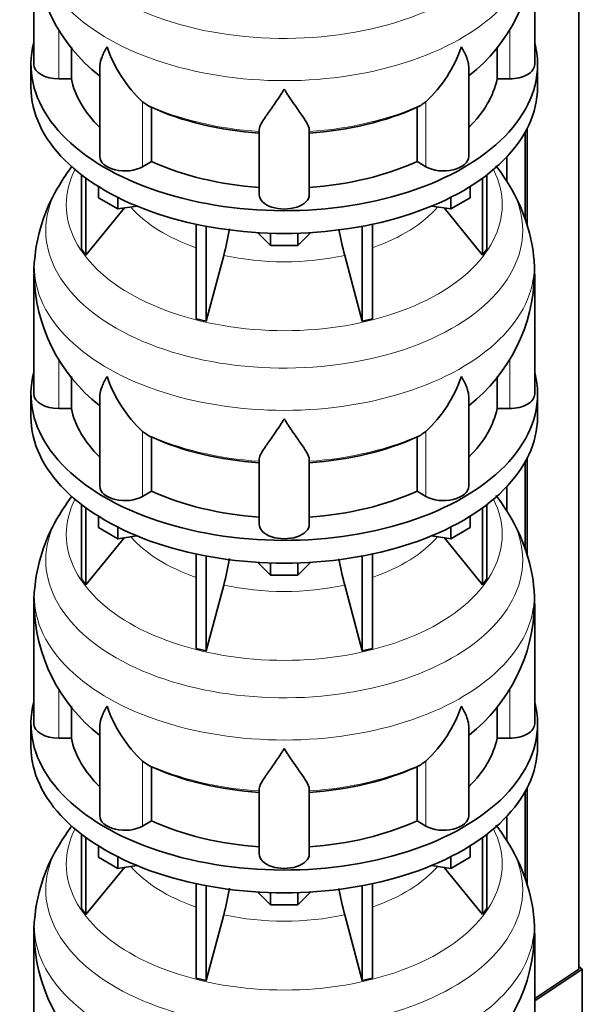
# Model space of a CAD drawing. Header units: millimetres. Extents: x 148 to 904, y -3991 to 2524.
# Tile 6 of 30: x 690 to 892, y -3713 to -3359. Entities that reach past the tile are written whole.
import ezdxf

# ---------------------------------------------------------------- set-up
doc = ezdxf.new("R2010")
doc.units = ezdxf.units.MM
for name, color, linetype in [('MID_134-19', 7, 'Continuous'), ('VSI134_DIFFUSORE', 7, 'Continuous'), ('VSI134_TERMINALE', 7, 'Continuous')]:
    doc.layers.add(name, color=color, linetype=linetype)

# ---------------------------------------------------------------- blocks, each defined once
blk = doc.blocks.new('SE4')
at = {"layer": 'MID_134-19', "color": 7, "linetype": 'Continuous', "lineweight": 35}
for p, q in [((891.05, -3700.02), (891.05, -1437.98)), ((871.79, -3399.51), (871.79, -3430.96)), ((872.54, -3398.1), (872.54, -3433.3)), ((865.27, -3408.29), (865.27, -3417.28)), ((871.79, -3517.9), (871.79, -3549.35)), ((872.54, -3516.49), (872.54, -3551.7)), ((865.27, -3526.68), (865.27, -3535.67)), ((871.79, -3636.29), (871.79, -3667.74)), ((872.54, -3634.88), (872.54, -3670.09)), ((865.27, -3645.07), (865.27, -3654.06))]:
    blk.add_line(p, q, dxfattribs=at)
at = {"layer": 'VSI134_DIFFUSORE', "color": 7, "linetype": 'Continuous', "lineweight": 35}
for p, q in [((695.24, -3332.06), (695.24, -3375.12)), ((875.24, -3375.12), (875.24, -3332.06)), ((708.77, -3380.31), (708.77, -3368.86)), ((861.71, -3368.88), (861.71, -3380.31)), ((694.24, -3375.12), (694.24, -3383.28)), ((718.96, -3376.02), (718.96, -3408.19)), ((851.51, -3408.19), (851.51, -3375.9)), ((876.24, -3383.28), (876.24, -3375.12)), ((704.24, -3380.31), (708.77, -3380.31)), ((861.71, -3380.31), (866.24, -3380.31)), ((735.75, -3389.57), (734.33, -3388.51)), ((737.53, -3410.01), (737.53, -3390.54)), ((832.95, -3390.54), (832.95, -3410.01)), ((836.15, -3388.51), (834.73, -3389.57)), ((776.24, -3421.88), (776.24, -3398.54)), ((794.24, -3421.88), (794.24, -3398.54)), ((734.33, -3411.86), (737.53, -3410.01)), ((832.95, -3410.01), (836.15, -3411.86)), ((712.41, -3414.79), (712.41, -3441.46)), ((858.07, -3414.79), (858.07, -3441.46)), ((713.94, -3415.93), (713.94, -3443.6)), ((718.48, -3423.04), (718.48, -3418.99)), ((851.99, -3423.04), (851.99, -3418.99)), ((856.53, -3415.93), (856.53, -3443.6)), ((725.42, -3427.05), (718.48, -3423.04)), ((725.42, -3427.05), (725.42, -3422.88)), ((732.25, -3426), (725.42, -3427.05)), ((845.05, -3427.05), (838.23, -3426)), ((845.05, -3427.05), (845.05, -3422.88)), ((851.99, -3423.04), (845.05, -3427.05)), ((713.94, -3443.6), (727.8, -3426.68)), ((842.67, -3426.68), (856.53, -3443.6)), ((753.54, -3432.53), (753.54, -3466.46)), ((757.24, -3433.27), (757.24, -3467.34)), ((813.24, -3433.27), (813.24, -3467.34)), ((816.93, -3432.53), (816.93, -3466.46)), ((780.33, -3440.18), (775.68, -3435.53)), ((780.33, -3440.18), (780.33, -3435.75)), ((794.8, -3435.53), (790.15, -3440.18)), ((790.15, -3440.18), (790.15, -3435.75)), ((790.15, -3440.18), (780.33, -3440.18)), ((712.41, -3441.46), (713.94, -3443.6)), ((757.24, -3467.34), (763.51, -3443.72)), ((806.96, -3443.72), (813.24, -3467.34)), ((856.53, -3443.6), (858.07, -3441.46)), ((695.24, -3450.45), (695.24, -3493.51)), ((875.24, -3493.51), (875.24, -3450.45)), ((753.54, -3466.46), (757.24, -3467.34)), ((813.24, -3467.34), (816.93, -3466.46)), ((708.77, -3498.71), (708.77, -3487.25)), ((861.71, -3487.27), (861.71, -3498.71)), ((694.24, -3493.51), (694.24, -3501.68)), ((718.96, -3494.41), (718.96, -3526.58)), ((851.51, -3526.58), (851.51, -3494.29)), ((876.24, -3501.68), (876.24, -3493.51)), ((704.24, -3498.71), (708.77, -3498.71)), ((861.71, -3498.71), (866.24, -3498.71)), ((735.75, -3507.96), (734.33, -3506.91)), ((836.15, -3506.91), (834.73, -3507.96)), ((737.53, -3528.4), (737.53, -3508.93)), ((832.95, -3508.93), (832.95, -3528.4)), ((776.24, -3540.28), (776.24, -3516.93)), ((794.24, -3540.28), (794.24, -3516.93)), ((734.33, -3530.25), (737.53, -3528.4)), ((832.95, -3528.4), (836.15, -3530.25)), ((712.41, -3533.18), (712.41, -3559.86)), ((713.94, -3534.32), (713.94, -3561.99)), ((856.53, -3534.32), (856.53, -3561.99)), ((858.07, -3533.18), (858.07, -3559.86)), ((718.48, -3541.44), (718.48, -3537.38)), ((851.99, -3541.44), (851.99, -3537.38)), ((725.42, -3545.44), (718.48, -3541.44)), ((725.42, -3545.44), (725.42, -3541.27)), ((845.05, -3545.44), (845.05, -3541.27)), ((851.99, -3541.44), (845.05, -3545.44)), ((713.94, -3561.99), (727.8, -3545.07)), ((732.25, -3544.39), (725.42, -3545.44)), ((845.05, -3545.44), (838.23, -3544.39)), ((842.67, -3545.07), (856.53, -3561.99)), ((753.54, -3550.92), (753.54, -3584.85)), ((757.24, -3551.67), (757.24, -3585.74)), ((813.24, -3551.67), (813.24, -3585.74)), ((816.93, -3550.92), (816.93, -3584.85)), ((780.33, -3558.57), (775.68, -3553.92)), ((780.33, -3558.57), (780.33, -3554.14)), ((794.8, -3553.92), (790.15, -3558.57)), ((790.15, -3558.57), (790.15, -3554.14)), ((712.41, -3559.86), (713.94, -3561.99)), ((790.15, -3558.57), (780.33, -3558.57)), ((856.53, -3561.99), (858.07, -3559.86)), ((757.24, -3585.74), (763.51, -3562.12)), ((806.96, -3562.12), (813.24, -3585.74)), ((695.24, -3568.85), (695.24, -3611.9)), ((875.24, -3611.9), (875.24, -3568.85)), ((753.54, -3584.85), (757.24, -3585.74)), ((813.24, -3585.74), (816.93, -3584.85)), ((708.77, -3617.1), (708.77, -3605.64)), ((861.71, -3605.67), (861.71, -3617.1)), ((694.24, -3611.9), (694.24, -3620.07)), ((718.96, -3612.81), (718.96, -3644.97)), ((851.51, -3644.97), (851.51, -3612.68)), ((876.24, -3620.07), (876.24, -3611.9)), ((704.24, -3617.1), (708.77, -3617.1)), ((861.71, -3617.1), (866.24, -3617.1)), ((735.75, -3626.35), (734.33, -3625.3)), ((737.53, -3646.8), (737.53, -3627.32)), ((832.95, -3627.32), (832.95, -3646.8)), ((836.15, -3625.3), (834.73, -3626.35)), ((776.24, -3658.67), (776.24, -3635.32)), ((794.24, -3658.67), (794.24, -3635.32)), ((734.33, -3648.64), (737.53, -3646.8)), ((832.95, -3646.8), (836.15, -3648.64)), ((712.41, -3651.57), (712.41, -3678.25)), ((858.07, -3651.57), (858.07, -3678.25)), ((713.94, -3652.72), (713.94, -3680.38)), ((718.48, -3659.83), (718.48, -3655.77)), ((851.99, -3659.83), (851.99, -3655.77)), ((856.53, -3652.72), (856.53, -3680.38)), ((725.42, -3663.83), (718.48, -3659.83)), ((725.42, -3663.83), (725.42, -3659.66)), ((732.25, -3662.78), (725.42, -3663.83)), ((845.05, -3663.83), (838.23, -3662.78)), ((845.05, -3663.83), (845.05, -3659.66)), ((851.99, -3659.83), (845.05, -3663.83)), ((713.94, -3680.38), (727.8, -3663.47)), ((842.67, -3663.47), (856.53, -3680.38)), ((753.54, -3669.32), (753.54, -3703.24)), ((757.24, -3670.06), (757.24, -3704.13)), ((813.24, -3670.06), (813.24, -3704.13)), ((816.93, -3669.32), (816.93, -3703.24)), ((780.33, -3676.97), (775.68, -3672.32)), ((780.33, -3676.97), (780.33, -3672.53)), ((794.8, -3672.32), (790.15, -3676.97)), ((790.15, -3676.97), (790.15, -3672.53)), ((790.15, -3676.97), (780.33, -3676.97)), ((712.41, -3678.25), (713.94, -3680.38)), ((757.24, -3704.13), (763.51, -3680.51)), ((806.96, -3680.51), (813.24, -3704.13)), ((856.53, -3680.38), (858.07, -3678.25)), ((695.24, -3687.24), (695.24, -3730.29)), ((875.24, -3730.29), (875.24, -3687.24)), ((753.54, -3703.24), (757.24, -3704.13)), ((813.24, -3704.13), (816.93, -3703.24))]:
    blk.add_line(p, q, dxfattribs=at)
at = {"layer": 'VSI134_DIFFUSORE', "color": 4, "linetype": 'Continuous', "lineweight": 9}
for p, q in [((704.24, -3380.31), (704.24, -3362.52)), ((866.24, -3380.31), (866.24, -3362.56)), ((734.33, -3411.86), (734.33, -3388.51)), ((836.15, -3411.86), (836.15, -3388.51)), ((704.24, -3498.71), (704.24, -3480.91)), ((866.24, -3498.71), (866.24, -3480.95)), ((734.33, -3530.25), (734.33, -3506.91)), ((836.15, -3530.25), (836.15, -3506.91)), ((704.24, -3617.1), (704.24, -3599.3)), ((866.24, -3617.1), (866.24, -3599.34)), ((734.33, -3648.64), (734.33, -3625.3)), ((836.15, -3648.64), (836.15, -3625.3))]:
    blk.add_line(p, q, dxfattribs=at)
at = {"layer": 'VSI134_DIFFUSORE', "color": 7, "linetype": 'Continuous', "lineweight": 35}
for centre, radius, start, end in [((756.49, -3331.06), 61.12, 180.9494, 231.9463), ((813.96, -3330.99), 61.18, 308.0505, 358.9874), ((766.83, -3353.56), 47.73, 198.6373, 227.0857), ((803.65, -3353.56), 47.73, 312.9143, 341.3628), ((743.66, -3377.17), 14.7, 237.4509, 245.3566), ((826.82, -3377.17), 14.7, 294.6434, 302.5491), ((762.49, -3452.68), 67.35, 142.6039, 149.502), ((806.76, -3453.87), 69.06, 30.4447, 37.8189), ((754.25, -3449.8), 58.81, 147.8813, 174.2643), ((813.09, -3451.09), 62.18, 6.6488, 31.192), ((673.67, -3419.41), 93.08, 344.857, 350.8457), ((895.49, -3419.62), 91.75, 189.1652, 195.2315), ((720.26, -3448.54), 24.95, 169.2731, 184.4334), ((837.06, -3449.07), 38.09, 357.9068, 7.8195), ((756.49, -3449.45), 61.12, 180.9494, 231.9463), ((813.96, -3449.38), 61.18, 308.0505, 358.9874), ((766.83, -3471.95), 47.73, 198.6373, 227.0857), ((803.65, -3471.95), 47.73, 312.9143, 341.3628), ((743.66, -3495.57), 14.7, 237.4509, 245.3566), ((826.82, -3495.57), 14.7, 294.6434, 302.5491), ((762.49, -3571.08), 67.35, 142.6039, 149.502), ((806.76, -3572.26), 69.06, 30.4447, 37.8189), ((754.25, -3568.19), 58.81, 147.8813, 174.2643), ((813.09, -3569.48), 62.18, 6.6488, 31.192), ((673.67, -3537.8), 93.08, 344.857, 350.8457), ((895.49, -3538.01), 91.75, 189.1652, 195.2315), ((720.26, -3566.93), 24.95, 169.2731, 184.4334), ((837.06, -3567.47), 38.09, 357.9068, 7.8195), ((756.49, -3567.85), 61.12, 180.9494, 231.9463), ((813.96, -3567.78), 61.18, 308.0505, 358.9874), ((766.83, -3590.34), 47.73, 198.6373, 227.0857), ((803.65, -3590.34), 47.73, 312.9143, 341.3628), ((743.66, -3613.96), 14.7, 237.4509, 245.3566), ((826.82, -3613.96), 14.7, 294.6434, 302.5491), ((762.49, -3689.47), 67.35, 142.6039, 149.502), ((806.76, -3690.66), 69.06, 30.4447, 37.8189), ((754.25, -3686.58), 58.81, 147.8813, 174.2643), ((813.09, -3687.87), 62.18, 6.6488, 31.192), ((673.67, -3656.19), 93.08, 344.857, 350.8457), ((895.49, -3656.4), 91.75, 189.1652, 195.2315), ((720.26, -3685.32), 24.95, 169.2731, 184.4334), ((837.06, -3685.86), 38.09, 357.9068, 7.8195), ((756.49, -3686.24), 61.12, 180.9494, 231.9463), ((813.96, -3686.17), 61.18, 308.0505, 358.9874)]:
    blk.add_arc(centre, radius, start, end, dxfattribs=at)
at = {"layer": 'VSI134_DIFFUSORE', "color": 4, "linetype": 'Continuous', "lineweight": 9}
for centre, major_axis, start_param, end_param in [((785.24, -3316.34), (85.67, 0), 2.809493, 6.283185), ((785.24, -3329.1), (-89.83, 0), 0, 3.209836), ((785.24, -3353.64), (-79.5, 0), 0.898849, 1.457346), ((785.24, -3353.64), (79.5, 0), 4.82584, 5.384336), ((785.24, -3425.54), (-78.3, 0), 0, 3.425204), ((785.24, -3425.54), (-78.3, 0), 5.999574, 6.283185), ((785.24, -3434.74), (85.67, 0), 2.809493, 6.283185), ((785.24, -3434.74), (85.67, 0), 0, 0.327073), ((785.24, -3410.43), (-61.63, 0), 0.463231, 1.030574), ((785.24, -3410.43), (61.63, 0), 5.252612, 5.819954), ((785.24, -3410.43), (-61.63, 0), 1.210556, 1.931037), ((785.24, -3447.49), (-89.83, 0), 0, 3.209836), ((785.24, -3447.49), (-89.83, 0), 6.215046, 6.283185), ((785.24, -3472.04), (-79.5, 0), 0.898849, 1.457346), ((785.24, -3472.04), (79.5, 0), 4.82584, 5.384336), ((785.24, -3543.94), (-78.3, 0), 0, 3.425204), ((785.24, -3543.94), (-78.3, 0), 5.999574, 6.283185), ((785.24, -3553.13), (85.67, 0), 2.809493, 6.283185), ((785.24, -3553.13), (85.67, 0), 0, 0.327073), ((785.24, -3528.82), (-61.63, 0), 0.463231, 1.030574), ((785.24, -3528.82), (61.63, 0), 5.252612, 5.819954), ((785.24, -3565.88), (-89.83, 0), 0, 3.209836), ((785.24, -3565.88), (-89.83, 0), 6.215046, 6.283185), ((785.24, -3528.82), (-61.63, 0), 1.210556, 1.931037), ((785.24, -3590.43), (-79.5, 0), 0.898849, 1.457346), ((785.24, -3590.43), (79.5, 0), 4.82584, 5.384336), ((785.24, -3662.33), (-78.3, 0), 0, 3.425204), ((785.24, -3662.33), (-78.3, 0), 5.999574, 6.283185), ((785.24, -3671.52), (85.67, 0), 2.809493, 6.283185), ((785.24, -3671.52), (85.67, 0), 0, 0.327073), ((785.24, -3647.21), (-61.63, 0), 0.463231, 1.030574), ((785.24, -3647.21), (61.63, 0), 5.252612, 5.819954), ((785.24, -3684.28), (-89.83, 0), 0, 3.209836), ((785.24, -3684.28), (-89.83, 0), 6.215046, 6.283185), ((785.24, -3647.21), (-61.63, 0), 1.210556, 1.931037)]:
    blk.add_ellipse(centre, major_axis=major_axis, ratio=0.57735, start_param=start_param, end_param=end_param, dxfattribs=at)
at = {"layer": 'VSI134_DIFFUSORE', "color": 7, "linetype": 'Continuous', "lineweight": 35}
for centre, major_axis, start_param, end_param in [((785.24, -3375.12), (91, 0), 2.993207, 6.283185), ((785.24, -3375.12), (91, 0), 0, 0.148386), ((704.24, -3375.12), (9, 0), 3.141593, 4.712389), ((866.24, -3375.12), (-9, 0), 1.570796, 3.141593), ((785.24, -3383.28), (-91, 0), 0, 3.141593), ((785.24, -3375.12), (-77, 0), 0.117151, 0.534109), ((785.24, -3375.12), (77, 0), 5.749077, 6.166034), ((785.24, -3355.64), (-77, 0), 0.902549, 1.453645), ((785.24, -3355.64), (77, 0), 4.82954, 5.380636), ((727.96, -3408.19), (9, 0), 3.141593, 5.497787), ((842.51, -3408.19), (-9, 0), 0.785398, 3.141593), ((785.24, -3375.12), (-77, 0), 0.902549, 1.453645), ((785.24, -3375.12), (77, 0), 4.82954, 5.380636), ((785.24, -3421.88), (-9, 0), 0, 3.141593), ((785.24, -3493.51), (91, 0), 2.993207, 6.283185), ((785.24, -3493.51), (91, 0), 0, 0.148386), ((704.24, -3493.51), (9, 0), 3.141593, 4.712389), ((866.24, -3493.51), (-9, 0), 1.570796, 3.141593), ((785.24, -3493.51), (-77, 0), 0.117151, 0.534109), ((785.24, -3493.51), (77, 0), 5.749077, 6.166034), ((785.24, -3501.68), (-91, 0), 0, 3.141593), ((785.24, -3474.03), (-77, 0), 0.902549, 1.453645), ((785.24, -3474.03), (77, 0), 4.82954, 5.380636), ((727.96, -3526.58), (9, 0), 3.141593, 5.497787), ((785.24, -3493.51), (-77, 0), 0.902549, 1.453645), ((785.24, -3493.51), (77, 0), 4.82954, 5.380636), ((842.51, -3526.58), (-9, 0), 0.785398, 3.141593), ((785.24, -3540.28), (-9, 0), 0, 3.141593), ((785.24, -3611.9), (91, 0), 2.993207, 6.283185), ((785.24, -3611.9), (91, 0), 0, 0.148386), ((704.24, -3611.9), (9, 0), 3.141593, 4.712389), ((866.24, -3611.9), (-9, 0), 1.570796, 3.141593), ((785.24, -3611.9), (-77, 0), 0.117151, 0.534109), ((785.24, -3611.9), (77, 0), 5.749077, 6.166034), ((785.24, -3620.07), (-91, 0), 0, 3.141593), ((785.24, -3592.43), (-77, 0), 0.902549, 1.453645), ((785.24, -3592.43), (77, 0), 4.82954, 5.380636), ((727.96, -3644.97), (9, 0), 3.141593, 5.497787), ((842.51, -3644.97), (-9, 0), 0.785398, 3.141593), ((785.24, -3611.9), (-77, 0), 0.902549, 1.453645), ((785.24, -3611.9), (77, 0), 4.82954, 5.380636), ((785.24, -3658.67), (-9, 0), 0, 3.141593)]:
    blk.add_ellipse(centre, major_axis=major_axis, ratio=0.57735, start_param=start_param, end_param=end_param, dxfattribs=at)
for points, knots in [([(718.96, -3376.05), (718.96, -3375.89), (718.97, -3375.72), (719.05, -3374.55), (719.34, -3373.5), (720.01, -3371.82), (720.27, -3371.25), (720.73, -3370.36), (720.89, -3370.06), (721.14, -3369.6), (721.28, -3369.36), (721.41, -3369.13), (721.5, -3368.97), (721.55, -3368.89), (721.6, -3368.81)], [0.4600931, 0.4600931, 0.4600931, 0.4600931, 0.5, 0.5, 0.75, 0.75, 0.875, 0.875, 0.9375, 0.9375, 0.96875, 0.984375, 0.984375, 1, 1, 1, 1]), ([(851.51, -3376), (851.51, -3375.86), (851.51, -3375.73), (851.46, -3375.09), (851.37, -3374.57), (851.11, -3373.51), (850.92, -3372.96), (850.47, -3371.84), (850.21, -3371.26), (849.75, -3370.36), (849.59, -3370.06), (849.33, -3369.6), (849.24, -3369.44), (849.06, -3369.13), (848.97, -3368.97), (848.88, -3368.81)], [0.4658143, 0.4658143, 0.4658143, 0.4658143, 0.5, 0.5, 0.625, 0.625, 0.75, 0.75, 0.875, 0.875, 0.9375, 0.9375, 0.96875, 0.96875, 1, 1, 1, 1]), ([(785.24, -3384.03), (785.11, -3384.24), (784.97, -3384.45), (784.71, -3384.87), (784.57, -3385.08), (784.18, -3385.7), (783.91, -3386.1), (783.13, -3387.3), (782.61, -3388.06), (781.6, -3389.54), (781.1, -3390.25), (780.15, -3391.6), (779.7, -3392.25), (778.86, -3393.47), (778.46, -3394.05), (777.92, -3394.87), (777.75, -3395.13), (777.43, -3395.65), (777.27, -3395.9), (776.86, -3396.62), (776.64, -3397.06), (776.33, -3397.86), (776.24, -3398.22), (776.24, -3398.54)], [0, 0, 0, 0, 0.03125, 0.03125, 0.0625, 0.0625, 0.125, 0.125, 0.25, 0.25, 0.375, 0.375, 0.5, 0.5, 0.625, 0.625, 0.6875, 0.6875, 0.75, 0.75, 0.875, 0.875, 1, 1, 1, 1]), ([(794.24, -3398.54), (794.24, -3398.22), (794.15, -3397.86), (793.84, -3397.06), (793.61, -3396.62), (793.2, -3395.9), (793.05, -3395.65), (792.73, -3395.13), (792.56, -3394.87), (792.02, -3394.05), (791.62, -3393.47), (790.78, -3392.25), (790.32, -3391.61), (789.38, -3390.25), (788.88, -3389.54), (787.87, -3388.07), (787.35, -3387.3), (786.56, -3386.11), (786.3, -3385.7), (785.9, -3385.08), (785.77, -3384.87), (785.5, -3384.45), (785.37, -3384.24), (785.24, -3384.03)], [0, 0, 0, 0, 0.125, 0.125, 0.25, 0.25, 0.3125, 0.3125, 0.375, 0.375, 0.5, 0.5, 0.625, 0.625, 0.75, 0.75, 0.875, 0.875, 0.9375, 0.9375, 0.96875, 0.96875, 1, 1, 1, 1]), ([(718.96, -3494.44), (718.96, -3494.28), (718.97, -3494.12), (719.05, -3492.94), (719.34, -3491.89), (720.01, -3490.21), (720.27, -3489.64), (720.73, -3488.75), (720.89, -3488.45), (721.14, -3487.99), (721.28, -3487.75), (721.41, -3487.52), (721.5, -3487.36), (721.55, -3487.28), (721.6, -3487.2)], [0.4600931, 0.4600931, 0.4600931, 0.4600931, 0.5, 0.5, 0.75, 0.75, 0.875, 0.875, 0.9375, 0.9375, 0.96875, 0.984375, 0.984375, 1, 1, 1, 1]), ([(851.51, -3494.39), (851.51, -3494.25), (851.51, -3494.12), (851.46, -3493.48), (851.37, -3492.97), (851.11, -3491.9), (850.92, -3491.35), (850.47, -3490.23), (850.21, -3489.65), (849.75, -3488.75), (849.59, -3488.45), (849.33, -3487.99), (849.24, -3487.83), (849.06, -3487.52), (848.97, -3487.36), (848.88, -3487.2)], [0.4658143, 0.4658143, 0.4658143, 0.4658143, 0.5, 0.5, 0.625, 0.625, 0.75, 0.75, 0.875, 0.875, 0.9375, 0.9375, 0.96875, 0.96875, 1, 1, 1, 1]), ([(785.24, -3502.42), (785.11, -3502.63), (784.97, -3502.85), (784.71, -3503.27), (784.57, -3503.47), (784.18, -3504.09), (783.91, -3504.5), (783.13, -3505.69), (782.61, -3506.45), (781.6, -3507.93), (781.1, -3508.64), (780.15, -3510), (779.7, -3510.64), (778.86, -3511.86), (778.46, -3512.44), (777.92, -3513.26), (777.75, -3513.52), (777.43, -3514.04), (777.27, -3514.29), (776.86, -3515.01), (776.64, -3515.45), (776.33, -3516.25), (776.24, -3516.61), (776.24, -3516.93)], [0, 0, 0, 0, 0.03125, 0.03125, 0.0625, 0.0625, 0.125, 0.125, 0.25, 0.25, 0.375, 0.375, 0.5, 0.5, 0.625, 0.625, 0.6875, 0.6875, 0.75, 0.75, 0.875, 0.875, 1, 1, 1, 1]), ([(794.24, -3516.93), (794.24, -3516.61), (794.15, -3516.25), (793.84, -3515.45), (793.61, -3515.01), (793.2, -3514.29), (793.05, -3514.04), (792.73, -3513.53), (792.56, -3513.26), (792.02, -3512.44), (791.62, -3511.86), (790.78, -3510.64), (790.32, -3510), (789.38, -3508.65), (788.88, -3507.93), (787.87, -3506.46), (787.35, -3505.69), (786.56, -3504.5), (786.3, -3504.09), (785.9, -3503.47), (785.77, -3503.27), (785.5, -3502.85), (785.37, -3502.63), (785.24, -3502.42)], [0, 0, 0, 0, 0.125, 0.125, 0.25, 0.25, 0.3125, 0.3125, 0.375, 0.375, 0.5, 0.5, 0.625, 0.625, 0.75, 0.75, 0.875, 0.875, 0.9375, 0.9375, 0.96875, 0.96875, 1, 1, 1, 1]), ([(718.96, -3612.83), (718.96, -3612.67), (718.97, -3612.51), (719.05, -3611.33), (719.34, -3610.28), (720.01, -3608.61), (720.27, -3608.03), (720.73, -3607.14), (720.89, -3606.84), (721.14, -3606.38), (721.28, -3606.15), (721.41, -3605.91), (721.5, -3605.75), (721.55, -3605.67), (721.6, -3605.6)], [0.4600931, 0.4600931, 0.4600931, 0.4600931, 0.5, 0.5, 0.75, 0.75, 0.875, 0.875, 0.9375, 0.9375, 0.96875, 0.984375, 0.984375, 1, 1, 1, 1]), ([(851.51, -3612.78), (851.51, -3612.65), (851.51, -3612.51), (851.46, -3611.87), (851.37, -3611.36), (851.11, -3610.3), (850.92, -3609.75), (850.47, -3608.62), (850.21, -3608.04), (849.75, -3607.15), (849.59, -3606.84), (849.33, -3606.38), (849.24, -3606.22), (849.06, -3605.91), (848.97, -3605.75), (848.88, -3605.6)], [0.4658143, 0.4658143, 0.4658143, 0.4658143, 0.5, 0.5, 0.625, 0.625, 0.75, 0.75, 0.875, 0.875, 0.9375, 0.9375, 0.96875, 0.96875, 1, 1, 1, 1]), ([(785.24, -3620.81), (785.11, -3621.03), (784.97, -3621.24), (784.71, -3621.66), (784.57, -3621.87), (784.18, -3622.48), (783.91, -3622.89), (783.13, -3624.08), (782.61, -3624.85), (781.6, -3626.32), (781.1, -3627.03), (780.15, -3628.39), (779.7, -3629.03), (778.86, -3630.25), (778.46, -3630.83), (777.92, -3631.65), (777.75, -3631.92), (777.43, -3632.43), (777.27, -3632.68), (776.86, -3633.4), (776.64, -3633.84), (776.33, -3634.64), (776.24, -3635), (776.24, -3635.32)], [0, 0, 0, 0, 0.03125, 0.03125, 0.0625, 0.0625, 0.125, 0.125, 0.25, 0.25, 0.375, 0.375, 0.5, 0.5, 0.625, 0.625, 0.6875, 0.6875, 0.75, 0.75, 0.875, 0.875, 1, 1, 1, 1]), ([(794.24, -3635.32), (794.24, -3635), (794.15, -3634.64), (793.84, -3633.84), (793.61, -3633.4), (793.2, -3632.68), (793.05, -3632.43), (792.73, -3631.92), (792.56, -3631.65), (792.02, -3630.83), (791.62, -3630.25), (790.78, -3629.03), (790.32, -3628.39), (789.38, -3627.04), (788.88, -3626.33), (787.87, -3624.85), (787.35, -3624.08), (786.56, -3622.89), (786.3, -3622.49), (785.9, -3621.87), (785.77, -3621.66), (785.5, -3621.24), (785.37, -3621.03), (785.24, -3620.81)], [0, 0, 0, 0, 0.125, 0.125, 0.25, 0.25, 0.3125, 0.3125, 0.375, 0.375, 0.5, 0.5, 0.625, 0.625, 0.75, 0.75, 0.875, 0.875, 0.9375, 0.9375, 0.96875, 0.96875, 1, 1, 1, 1])]:
    blk.add_open_spline(points, degree=3, knots=knots, dxfattribs=at)
at = {"layer": 'VSI134_TERMINALE', "color": 7, "linetype": 'Continuous', "lineweight": 35}
for p, q in [((891.05, -3700.02), (875.24, -3710.52)), ((875.24, -3711.4), (892.33, -3700.04)), ((892.33, -3700.04), (891.05, -3699.06)), ((892.33, -3727.33), (892.33, -3700.04))]:
    blk.add_line(p, q, dxfattribs=at)

msp = doc.modelspace()

# ---------------------------------------------------------------- block references
msp.add_blockref('SE4', (0, 0))

doc.saveas('drawing.dxf')
